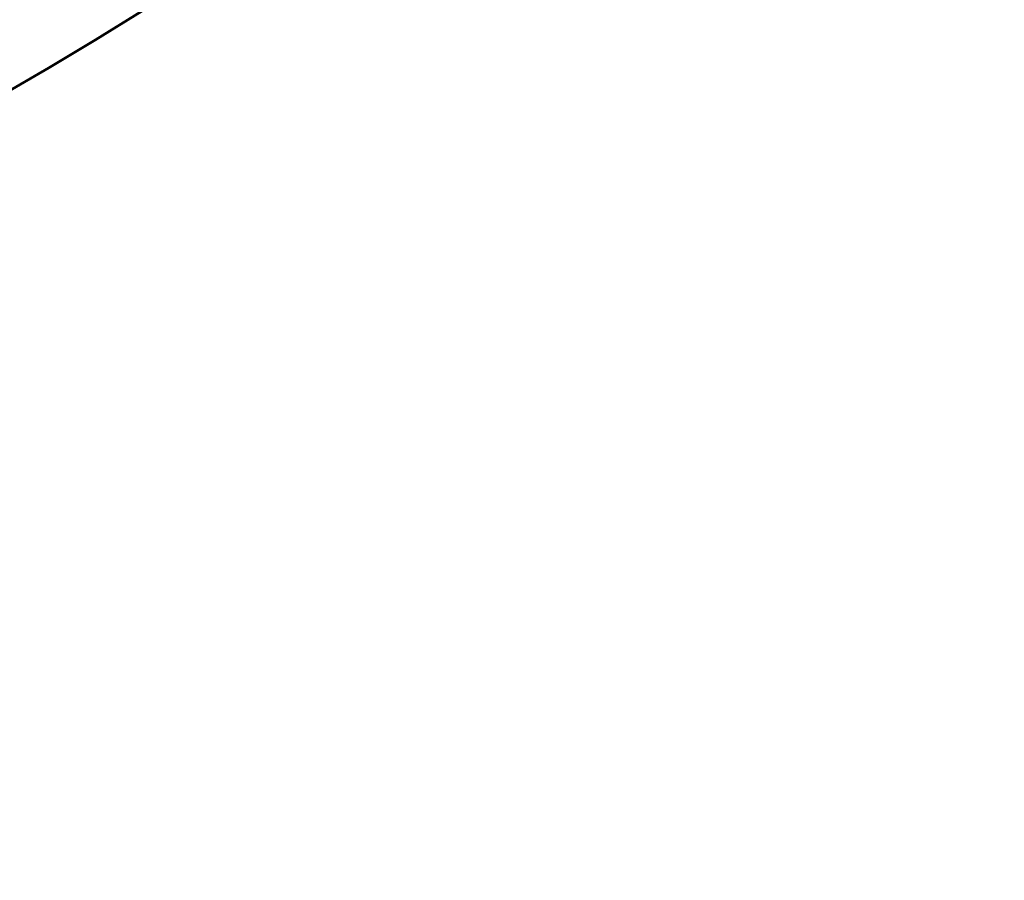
# Model space of a CAD drawing. Header units: inches. Extents: x 1 to 203, y 4 to 128.
# Tile 40 of 111: x 70.98 to 71.108, y 80.361 to 80.473. Entities that reach past the tile are written whole.
import ezdxf

# ---------------------------------------------------------------- set-up
doc = ezdxf.new("R2010")
doc.units = ezdxf.units.IN
doc.header["$LTSCALE"] = 6
doc.header["$MEASUREMENT"] = 0
doc.layers.add('Symbol (ANSI)', color=7, linetype='Continuous', lineweight=25)
doc.layers.add('Visible (ANSI)', color=7, linetype='Continuous', lineweight=50)
doc.styles.add('Note Text (ANSI)', font='tahoma.ttf')
doc.dimstyles.new('Default (ANSI)$7', dxfattribs={"dimscale": 6, "dimtxt": 0.12, "dimasz": 0.098425, "dimexe": 0.125, "dimexo": 0.0625, "dimgap": 0.031496, "dimtad": 0, "dimtih": 1, "dimtoh": 1, "dimrnd": 1e-08, "dimzin": 4, "dimdsep": 46, "dimtxsty": 'Note Text (ANSI)', "dimcen": 0.09, "dimdle": 0.393701, "dimclrd": 256, "dimclre": 256, "dimclrt": 256, "dimadec": 0, "dimazin": 1, "dimtfac": 1, "dimtofl": 0, "dimtmove": 0, "dimatfit": 3, "dimfxl": 1, "dimtolj": 1, "dimtzin": 4, "dimlwd": -1, "dimlwe": -1, "dimarcsym": 0})

msp = doc.modelspace()

# ---------------------------------------------------------------- linework, layer by layer
at = {"layer": 'Visible (ANSI)'}
msp.add_circle((70.68663, 80.97025), 0.585, dxfattribs=at)

# ---------------------------------------------------------------- leaders
at = {"layer": 'Symbol (ANSI)', "annotation_type": 0, "has_hookline": 1, "hookline_direction": 0, "text_width": 8.92578}
msp.add_leader([(70.98263, 80.65902), (73.91198, 79.17337), (74.50253, 79.17337)], dimstyle='Default (ANSI)$7', override={"dimtad": 0}, dxfattribs=at)

doc.saveas('drawing.dxf')
